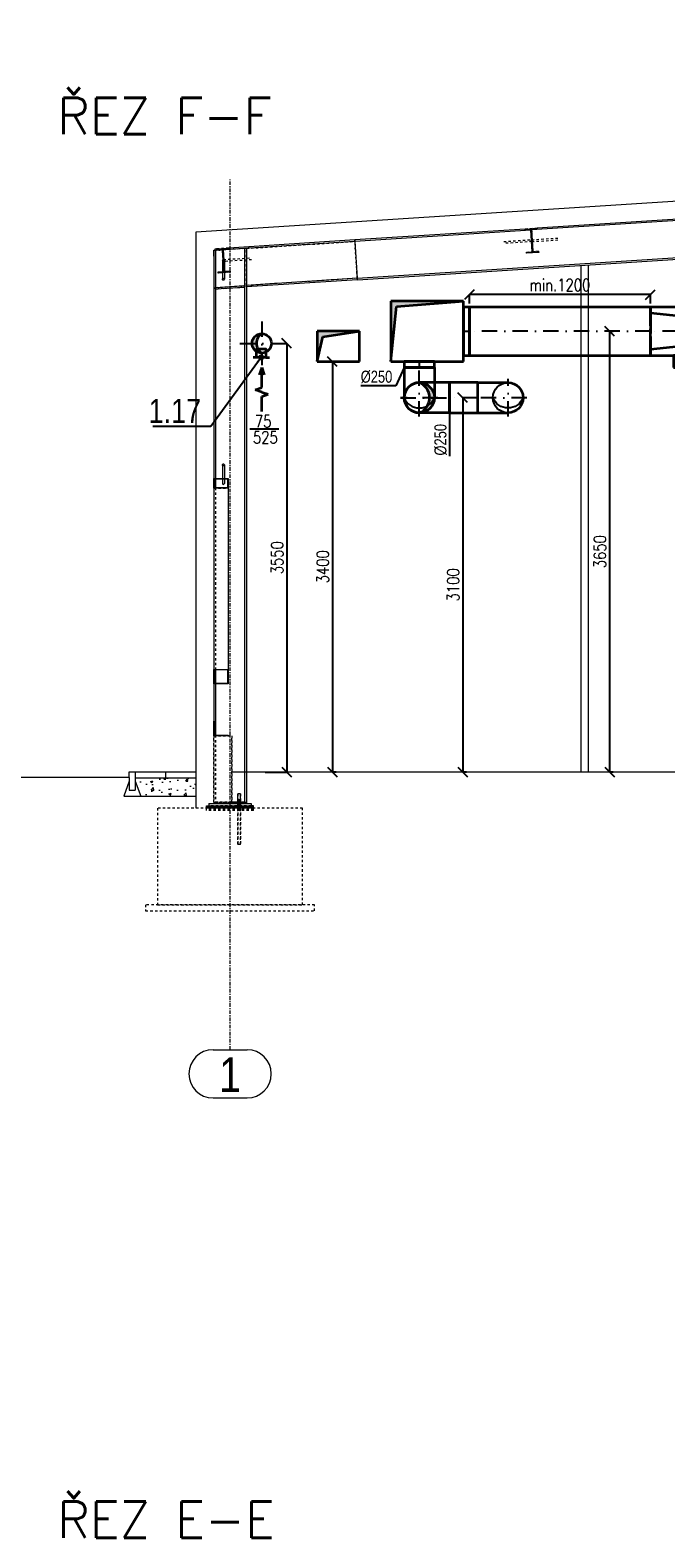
# Model space of a CAD drawing. Header units: millimetres. Extents: x 161070 to 520640, y 9197 to 248394.
# Tile 120 of 137: x 261336 to 266602, y 106993 to 119479. Entities that reach past the tile are written whole.
import ezdxf
from ezdxf.enums import TextEntityAlignment as Align

# ---------------------------------------------------------------- set-up
doc = ezdxf.new("R2010")
doc.units = ezdxf.units.MM
doc.header["$LTSCALE"] = 10
for name, pattern in [('DASHDOT', [25.4, 12.7, -6.35, 0, -6.35]), ('DASHED', [19.05, 12.7, -6.35]), ('DXK_LINE_DOT2', [3.9198, 1.9599, -1.9599]), ('DXK_LINE_DOT3', [5.9187, 2.979, -0.9799, 0.9799, -0.9799])]:
    doc.linetypes.add(name, pattern=pattern)
doc.layers.get('Defpoints').update_dxf_attribs({"color": 252})
for name, color, linetype, lineweight in [('VZT Odvod', 5, 'Continuous', 35), ('VZT Privod', 6, 'Continuous', 35), ('VZT-koty', 4, 'Continuous', 25)]:
    doc.layers.add(name, color=color, linetype=linetype, lineweight=lineweight)
for name, color, linetype in [('VZT Odvod-pozice_odkaz', 7, 'Continuous'), ('VZT Odvod-pozice_text', 7, 'Continuous'), ('Vzt_koty', 4, 'Continuous'), ('VZTPRIVOD', 1, 'Continuous')]:
    doc.layers.add(name, color=color, linetype=linetype)
doc.styles.add('AR-KOTY', font='simplex', dxfattribs={"width": 0.7})
doc.styles.add('Arial', font='arial.ttf')
doc.styles.add('Arial Narrow', font='ARIALN.TTF', dxfattribs={"height": 0.2})
doc.styles.add('Romans', font='romans.shx', dxfattribs={"width": 0.8})
doc.styles.add('SIMPLEX', font='simplex.shx', dxfattribs={"width": 0.8})
doc.styles.get("Standard").update_dxf_attribs({"font": 'ic-simplex.shx', "width": 0.8})
doc.dimstyles.new('CADKON', dxfattribs={"dimscale": 50, "dimtxt": 2.5, "dimasz": 2.5, "dimexe": 1.8, "dimexo": 5, "dimgap": 0.6, "dimtad": 1, "dimrnd": 1, "dimtxsty": 'Standard', "dimblk1": 'ARCHTICK', "dimblk2": 'ARCHTICK', "dimsah": 1, "dimcen": 2.5, "dimadec": 1, "dimazin": 2, "dimtfac": 1, "dimtdec": 4, "dimtix": 1, "dimtmove": 1, "dimatfit": 3, "dimldrblk": 'OPEN30', "dimfxl": 5, "dimtolj": 1, "dimarcsym": 0})
doc.dimstyles.new('Standa 50', dxfattribs={"dimtxt": 100, "dimasz": 80, "dimexe": 0, "dimexo": 30, "dimgap": 30, "dimtad": 1, "dimdec": 0, "dimrnd": 1, "dimdsep": 46, "dimtxsty": 'Romans', "dimblk": 'OBLIQUE', "dimcen": 0, "dimclrd": 256, "dimclre": 256, "dimclrt": 256, "dimadec": 0, "dimazin": 0, "dimtfac": 1, "dimtdec": 0, "dimtofl": 0, "dimtmove": 0, "dimatfit": 3, "dimldrblk": 'OBLIQUE', "dimfxl": 1, "dimtvp": 1.1, "dimtolj": 1, "dimlwd": -1, "dimlwe": -1, "dimarcsym": 0})

# ---------------------------------------------------------------- blocks, each defined once
blk = doc.blocks.new('*U2635', base_point=(350, 0))
at = {"linetype": 'ByBlock', "transparency": 33554661}
blk.add_hatch(color=0, dxfattribs=at).paths.add_polyline_path([(350, 250), (0, 250), (0, 0), (45, 205)])
at = {"color": 0, "linetype": 'ByBlock'}
for p, q in [((350, 250), (0, 250)), ((0, 250), (0, 0)), ((45, 205), (350, 250)), ((350, 0), (350, 250)), ((0, 0), (45, 205)), ((0, 0), (350, 0))]:
    blk.add_line(p, q, dxfattribs=at)
blk = doc.blocks.new('*U2636', base_point=(600, 0))
at = {"linetype": 'ByBlock', "transparency": 33554661}
blk.add_hatch(color=0, dxfattribs=at).paths.add_polyline_path([(600, 500), (0, 500), (0, 0), (45, 455)])
at = {"color": 0, "linetype": 'ByBlock'}
for p, q in [((600, 500), (0, 500)), ((0, 500), (0, 0)), ((45, 455), (600, 500)), ((600, 0), (600, 500)), ((0, 0), (45, 455)), ((0, 0), (600, 0))]:
    blk.add_line(p, q, dxfattribs=at)
blk = doc.blocks.new('_OBLIQUE')
at = {"color": 0, "linetype": 'ByBlock'}
blk.add_line((-0.5, -0.5), (0.5, 0.5), dxfattribs=at)
blk = doc.blocks.new('*D2642')
at = {"layer": 'Defpoints', "color": 0}
for p in [(263840, 116735), (263840, 113335), (263840, 113335)]:
    blk.add_point(p, dxfattribs=at)
at = {"layer": 'VZT-koty'}
for p, q in [((263870, 116735), (263840, 116735)), ((263840, 116735), (263840, 113335)), ((263870, 113335), (263840, 113335))]:
    blk.add_line(p, q, dxfattribs=at)
at = {"layer": 'VZT-koty', "xscale": 80, "yscale": 80, "zscale": 80}
for p, rotation in [((263840, 116735), 90), ((263840, 113335), 270)]:
    blk.add_blockref('_OBLIQUE', p, dxfattribs=dict(at, rotation=rotation))
at = {"layer": 'VZT-koty', "insert": (263760, 115035), "char_height": 100, "attachment_point": 5, "rotation": 90, "style": 'Romans'}
blk.add_mtext('\\A1;3400', dxfattribs=at)
blk = doc.blocks.new('*U2277', base_point=(100.000029, 76.999998))
at = {"color": 0, "linetype": 'ByBlock', "lineweight": -2}
for p, q in [((100.000029, 76.999998), (278.000029, 76.999998)), ((278.000029, 76.999998), (304.513255, 153.999998)), ((331.026481, 76.999998), (304.513255, 153.999998)), ((331.026481, 76.999998), (357.539708, -0.000002)), ((357.539708, -0.000002), (384.052934, 76.999998)), ((384.052934, 76.999998), (620.052934, 76.999998)), ((620.052934, 76.999998), (535.879199, 107.513298)), ((620.052934, 76.999998), (535.879199, 46.486697))]:
    blk.add_line(p, q, dxfattribs=at)
blk = doc.blocks.new('*U2643')
at = {"linetype": 'ByBlock', "lineweight": -2, "transparency": 33554661}
blk.add_hatch(color=0, dxfattribs=at).paths.add_polyline_path([(0, 80, 0.414214), (-80, 0, 0.414214), (0, -80, -0.554248)])
at = {"color": 2, "linetype": 'DASHDOT', "lineweight": 25}
for p, q in [((0, 180), (0, -180)), ((-180, 0), (180, 0))]:
    blk.add_line(p, q, dxfattribs=at)
at = {"color": 0, "linetype": 'ByBlock', "lineweight": -2}
blk.add_circle((0, 0), 80, dxfattribs=at)
blk.add_arc((50, 0), 94.3, 122.0054, 237.9946, dxfattribs=at)
blk = doc.blocks.new('*D2644')
at = {"layer": 'Defpoints', "color": 0}
for p in [(263393, 116885), (263254, 113335), (263462, 113335)]:
    blk.add_point(p, dxfattribs=at)
at = {"layer": 'VZT-koty'}
for p, q in [((263423, 116885), (263462, 116885)), ((263462, 116885), (263462, 113335)), ((263284, 113335), (263462, 113335))]:
    blk.add_line(p, q, dxfattribs=at)
at = {"layer": 'VZT-koty', "xscale": 80, "yscale": 80, "zscale": 80}
for p, rotation in [((263462, 116885), 90), ((263462, 113335), 270)]:
    blk.add_blockref('_OBLIQUE', p, dxfattribs=dict(at, rotation=rotation))
at = {"layer": 'VZT-koty', "insert": (263382, 115110), "char_height": 100, "attachment_point": 5, "rotation": 90, "style": 'Romans'}
blk.add_mtext('\\A1;3550', dxfattribs=at)
blk = doc.blocks.new('*U2645', base_point=(-125, 0))
at = {"lineweight": -2, "transparency": 33554661}
blk.add_hatch(color=0, dxfattribs=at).paths.add_polyline_path([(-125, 250, 0.414214), (0, 125, -0.677033), (0, 375, 0.414214)])
at = {"color": 2, "linetype": 'DASHDOT', "lineweight": 25}
for p, q in [((0, 405), (0, 0)), ((-155, 250), (155, 250))]:
    blk.add_line(p, q, dxfattribs=at)
at = {"color": 0, "lineweight": -2}
for p, q in [((-125, 0), (-125, 250)), ((125, 0), (125, 250)), ((-125, 0), (125, 0))]:
    blk.add_line(p, q, dxfattribs=at)
blk.add_circle((0, 250), 125, dxfattribs=at)
blk.add_arc((50, 250), 135, 111.8014, 248.1986, dxfattribs=at)
blk = doc.blocks.new('*U2646', base_point=(125, 0))
at = {"color": 2, "linetype": 'DASHDOT', "lineweight": 25}
for p, q in [((0, 405), (0, 0)), ((-155, 250), (155, 250))]:
    blk.add_line(p, q, dxfattribs=at)
at = {"color": 0, "linetype": 'ByBlock', "lineweight": -2}
for p, q in [((-125, 0), (-125, 250)), ((125, 0), (125, 250)), ((-125, 0), (125, 0))]:
    blk.add_line(p, q, dxfattribs=at)
blk.add_arc((0, 250), 125, 0, 180, dxfattribs=at)
at = {"color": 2, "lineweight": 25}
for centre, radius, start, end in [((50, 250), 135, 111.8014, 248.1986), ((0, 250), 125, 180, 0)]:
    blk.add_arc(centre, radius, start, end, dxfattribs=at)
blk = doc.blocks.new('*U2647', base_point=(50, 250))
at = {"color": 0, "linetype": 'ByBlock', "lineweight": -2}
for p, q in [((0, 250), (0, 0)), ((50, 250), (0, 250)), ((50, 0), (50, 250)), ((0, 0), (50, 0))]:
    blk.add_line(p, q, dxfattribs=at)
at = {"color": 2, "linetype": 'DASHDOT', "lineweight": 25}
blk.add_line((0, 125), (50, 125), dxfattribs=at)
blk = doc.blocks.new('*D2649')
at = {"layer": 'Defpoints', "color": 0}
for p in [(264920, 116435), (264920, 113335), (264920, 113335)]:
    blk.add_point(p, dxfattribs=at)
at = {"layer": 'VZT-koty'}
for p, q in [((264950, 116435), (264920, 116435)), ((264920, 116435), (264920, 113335)), ((264950, 113335), (264920, 113335))]:
    blk.add_line(p, q, dxfattribs=at)
at = {"layer": 'VZT-koty', "xscale": 80, "yscale": 80, "zscale": 80}
for p, rotation in [((264920, 116435), 90), ((264920, 113335), 270)]:
    blk.add_blockref('_OBLIQUE', p, dxfattribs=dict(at, rotation=rotation))
at = {"layer": 'VZT-koty', "insert": (264840, 114885), "char_height": 100, "attachment_point": 5, "rotation": 90, "style": 'Romans'}
blk.add_mtext('\\A1;3100', dxfattribs=at)
blk = doc.blocks.new('*U2650', base_point=(50, 400))
at = {"color": 0, "linetype": 'ByBlock', "lineweight": -2}
for p, q in [((0, 400), (0, 0)), ((50, 400), (0, 400)), ((50, 0), (50, 400)), ((0, 0), (50, 0))]:
    blk.add_line(p, q, dxfattribs=at)
at = {"color": 2, "linetype": 'DASHDOT', "lineweight": 25}
blk.add_line((0, 200), (50, 200), dxfattribs=at)
blk = doc.blocks.new('*U2668', base_point=(1500, 400))
at = {"color": 0, "linetype": 'ByBlock', "lineweight": -2}
for p, q in [((0, 400), (0, 244)), ((1500, 400), (0, 400)), ((1500, 0), (1500, 400)), ((0, 156), (0, 0)), ((0, 0), (1500, 0))]:
    blk.add_line(p, q, dxfattribs=at)
at = {"color": 2, "linetype": 'DASHED', "lineweight": -2, "ltscale": 0.5}
blk.add_line((0, 244), (0, 156), dxfattribs=at)
at = {"color": 2, "linetype": 'DASHDOT', "lineweight": 25}
blk.add_line((0, 200), (1500, 200), dxfattribs=at)
blk = doc.blocks.new('*D2670')
at = {"layer": 'Defpoints', "color": 0}
for p in [(266136, 116985), (266136, 113335), (266136, 113335)]:
    blk.add_point(p, dxfattribs=at)
at = {"layer": 'Vzt_koty'}
for p, q in [((266166, 116985), (266136, 116985)), ((266136, 116985), (266136, 113335)), ((266166, 113335), (266136, 113335))]:
    blk.add_line(p, q, dxfattribs=at)
at = {"layer": 'Vzt_koty', "xscale": 80, "yscale": 80, "zscale": 80}
for p, rotation in [((266136, 116985), 90), ((266136, 113335), 270)]:
    blk.add_blockref('_OBLIQUE', p, dxfattribs=dict(at, rotation=rotation))
at = {"layer": 'Vzt_koty', "lineweight": 15, "insert": (266056, 115160), "char_height": 100, "attachment_point": 5, "rotation": 90, "style": 'Romans'}
blk.add_mtext('\\A1;3650', dxfattribs=at)
blk = doc.blocks.new('*D3300')
at = {"layer": 'Defpoints', "color": 0}
for p in [(264974, 117289), (264974, 117185), (266474, 117185)]:
    blk.add_point(p, dxfattribs=at)
at = {"layer": 'VZT-koty'}
for p, q in [((264974, 117215), (264974, 117289)), ((266474, 117289), (264974, 117289)), ((266474, 117215), (266474, 117289))]:
    blk.add_line(p, q, dxfattribs=at)
at = {"layer": 'VZT-koty', "xscale": 80, "yscale": 80, "zscale": 80, "rotation": 180}
blk.add_blockref('_OBLIQUE', (264974, 117289), dxfattribs=at)
at = {"layer": 'VZT-koty', "xscale": 80, "yscale": 80, "zscale": 80}
blk.add_blockref('_OBLIQUE', (266474, 117289), dxfattribs=at)
at = {"layer": 'VZT-koty', "insert": (265724, 117369), "char_height": 100, "attachment_point": 5, "style": 'Romans'}
blk.add_mtext('\\A1;min.1200', dxfattribs=at)
blk = doc.blocks.new('*U2648', base_point=(0, 125))
at = {"color": 0, "linetype": 'ByBlock', "lineweight": -2}
for p, q in [((0, 250), (0, 0)), ((235, 250), (0, 250)), ((235, 0), (235, 250)), ((0, 0), (235, 0))]:
    blk.add_line(p, q, dxfattribs=at)
at = {"color": 2, "linetype": 'DASHDOT', "lineweight": 25}
blk.add_line((0, 125), (235, 125), dxfattribs=at)
blk = doc.blocks.new('*U2667', base_point=(0, 240))
at = {"color": 0, "linetype": 'ByBlock', "lineweight": -2}
for p, q in [((-200, 480), (-200, 0)), ((200, 480), (-200, 480)), ((-100, 480), (-150, 0)), ((100, 480), (150, 0)), ((200, 0), (200, 480)), ((300, 290), (200, 290)), ((200, 290), (200, 190)), ((300, 190), (300, 290)), ((200, 190), (300, 190)), ((-200, 0), (-44, 0)), ((44, 0), (200, 0))]:
    blk.add_line(p, q, dxfattribs=at)
at = {"color": 2, "linetype": 'DASHDOT', "lineweight": 25}
blk.add_line((0, 480), (0, 0), dxfattribs=at)
at = {"color": 2, "linetype": 'DASHED', "lineweight": -2, "ltscale": 0.5}
blk.add_line((-44, 0), (44, 0), dxfattribs=at)
blk = doc.blocks.new('*U2481')
at = {"color": 0, "linetype": 'ByBlock', "lineweight": -2}
for points in [[(0, 75), (0, 105)], [(0, 0), (0, 75), (72, 75), (72, 0), (0, 0)], [(0, 0), (0, -30)]]:
    blk.add_lwpolyline(points, dxfattribs=at)
blk = doc.blocks.new('_ArchTick')
at = {"color": 0, "const_width": 0.15}
blk.add_lwpolyline([(-0.5, -0.5), (0.5, 0.5)], dxfattribs=at)

msp = doc.modelspace()

# ---------------------------------------------------------------- hatches: boundary and pattern name
at = {"lineweight": 15, "transparency": 33554687}
h = msp.add_hatch(dxfattribs=at)
h.set_pattern_fill('AR-CONC', color=252)
h.set_pattern_definition([(50, (339444.59, 125336.57), (182.18467, -15.93909), [19.05, -209.55]), (355, (339444.6, 125336.57), (-35.2434, 191.05685), [15.24, -167.6406]), (100.45144, (339459.77, 125335.24), (146.94125, 175.11775), [16.19, -178.09024]), (46.1842, (339444.6, 125387.37), (271.07904, -42.0423), [28.575, -314.325]), (96.63556, (339467.18, 125383.86), (237.4041, 247.4261), [24.285, -267.1356]), (351.18415, (339444.6, 125387.37), (237.4041, 247.4261), [22.86, -251.4597]), (21, (339469.99, 125374.67), (151.6144, -102.2652), [19.05, -209.55]), (326, (339470, 125374.67), (61.80203, 184.18797), [15.24, -167.64]), (71.45144, (339482.63, 125366.15), (213.4164, 81.92277), [16.19, -178.08994]), (37.5, (339444.59, 125336.57), (3.088603, 84.55504), [0, -165.608, 0, -170.18, 0, -168.275]), (7.5, (339444.59, 125336.57), (66.81966, 100.18057), [0, -97.028, 0, -161.798, 0, -64.135]), (327.5, (339387.95, 125336.57), (135.590595, -5.728744), [0, -63.5, 0, -198.12, 0, -262.89]), (317.5, (339362.55, 125336.57), (148.12918, 25.4265), [0, -82.55, 0, -131.572, 0, -186.69])])
h.paths.add_polyline_path([(262707.2, 113135.4), (262707.2, 113285.4), (262207.2, 113285.4), (262207.2, 113260.4), (262252.2, 113135.4)])

# ---------------------------------------------------------------- linework, layer by layer
at = {"color": 252, "lineweight": 15}
for p, q in [((273035.6, 118472.7), (262707.2, 117806.5)), ((262707.2, 117806.5), (262707.2, 113035.4)), ((265897.2, 117531.5), (265897.2, 113335.4)), ((265957.2, 117535.4), (265957.2, 113335.4)), ((262157.2, 113290.4), (251581.1, 113290.4)), ((262157.2, 113260.4), (262112.2, 113135.4)), ((262157.2, 113335.4), (262707.2, 113335.4)), ((262157.2, 113290.4), (262157.2, 113335.4)), ((262157.2, 113290.4), (262157.2, 113185.4)), ((262207.2, 113335.4), (262207.2, 113185.4)), ((262707.2, 113285.4), (262207.2, 113285.4)), ((262207.2, 113260.4), (262252.2, 113135.4)), ((262457.2, 113335.4), (262457.2, 113285.4)), ((263007, 113335.4), (274359.1, 113335.4)), ((262112.2, 113135.4), (262252.2, 113135.4)), ((262157.2, 113185.4), (262207.2, 113185.4)), ((262252.2, 113135.4), (262707.2, 113135.4))]:
    msp.add_line(p, q, dxfattribs=at)
at = {"color": 252, "linetype": 'DXK_LINE_DOT3', "lineweight": 15}
msp.add_line((262992.2, 111035.4), (262992.2, 118242.2), dxfattribs=at)
at = {"color": 252, "linetype": 'Continuous', "lineweight": 15}
for p, q in [((271979.6, 117935.3), (264045.8, 117423.6)), ((264046.6, 117412.1), (271980.3, 117923.9)), ((267983.7, 117985.2), (265489.3, 117824.4)), ((267935.8, 117993.7), (265535.6, 117838.9)), ((265435.8, 117832.4), (264025.3, 117741.5)), ((265483.7, 117824), (264026.1, 117730)), ((265435.8, 117832.4), (265535.6, 117838.9)), ((265436.4, 117823.9), (265435.8, 117832.4)), ((265483.5, 117827), (265436.4, 117823.9)), ((265495.3, 117644.4), (265483.5, 117827)), ((265536.2, 117830.4), (265489.1, 117827.3)), ((265489.1, 117827.3), (265500.9, 117644.7)), ((265535.6, 117838.9), (265536.2, 117830.4)), ((262857.2, 117657.6), (262906.8, 117660.8)), ((262857.2, 117607.6), (262857.2, 117657.6)), ((262907, 117657.8), (262860.2, 117654.8)), ((262870.2, 117654.9), (262860.2, 117654.3)), ((262860.2, 117607.6), (262860.2, 117654.8)), ((262880.8, 117667.6), (262865.2, 117666.6)), ((262865.2, 117666.6), (262865.7, 117658.1)), ((262866, 117654.6), (262865.9, 117655.1)), ((262928.7, 117658.7), (262866, 117654.6)), ((262870.2, 117654.9), (262870.2, 115765.4)), ((262880.8, 117667.6), (262980.6, 117674.1)), ((262881.4, 117659.1), (262880.8, 117667.6)), ((262928.5, 117662.2), (262881.4, 117659.1)), ((262906.8, 117660.8), (262907, 117657.8)), ((262940.3, 117479.6), (262928.5, 117662.2)), ((262981.2, 117665.6), (262934.1, 117662.6)), ((262934.1, 117662.6), (262945.9, 117479.9)), ((264026.1, 117729.5), (262934.3, 117659.1)), ((264025.3, 117741.5), (262980.6, 117674.1)), ((262980.6, 117674.1), (262981.2, 117665.6)), ((263127.2, 117671.5), (263114.2, 117670.7)), ((263114.2, 113075.4), (263114.2, 117670.7)), ((263127.2, 117671.5), (263127.2, 113075.4)), ((263147.9, 117672.8), (263147.2, 117684.8)), ((264025.3, 117741.5), (264026.1, 117730)), ((264026.1, 117729.5), (264025.3, 117741.5)), ((264026.1, 117729.5), (264045.8, 117424.1)), ((265448.2, 117641.3), (265495.3, 117644.4)), ((265448.8, 117632.8), (265448.2, 117641.3)), ((265548.6, 117639.3), (265448.8, 117632.8)), ((265548, 117647.8), (265500.9, 117644.7)), ((265548.6, 117639.3), (265548, 117647.8)), ((262857.2, 117607.6), (262857.2, 115765.4)), ((262860.2, 117607.6), (262857.2, 117607.6)), ((262929.2, 117568.6), (262929.2, 117478.9)), ((262945.2, 117568.6), (262945.2, 117490.8)), ((262893.2, 117476.5), (262940.3, 117479.6)), ((262893.8, 117468), (262893.2, 117476.5)), ((262993.6, 117474.5), (262893.8, 117468)), ((262929.2, 117470.3), (262929.2, 117416.1)), ((262929.2, 117416.1), (262930.3, 117420.3)), ((262930.3, 117411.9), (262929.2, 117416.1)), ((262930.3, 117420.3), (262933.2, 117423.3)), ((262933.2, 117408.8), (262930.3, 117411.9)), ((262933.2, 117423.3), (262937.2, 117424.5)), ((262937.2, 117407.7), (262933.2, 117408.8)), ((262937.2, 117424.5), (262941.2, 117423.3)), ((262941.2, 117408.8), (262937.2, 117407.7)), ((262941.2, 117423.3), (262944.1, 117420.3)), ((262944.1, 117411.9), (262941.2, 117408.8)), ((262944.1, 117420.3), (262945.2, 117416.1)), ((262945.2, 117416.1), (262944.1, 117411.9)), ((262945.2, 117471.4), (262945.2, 117416.1)), ((262993, 117483), (262945.9, 117479.9)), ((262993.6, 117474.5), (262993, 117483)), ((264045.8, 117424.1), (263127.2, 117364.9)), ((264046.6, 117412.1), (263128, 117352.9)), ((264046.6, 117412.1), (264045.8, 117424.1)), ((264045.8, 117423.6), (264046.6, 117412.1)), ((262871.5, 117348.3), (263112.1, 117363.9)), ((262872.3, 117336.3), (262871.5, 117348.3)), ((262872.3, 117336.3), (263112.9, 117351.9)), ((263112.9, 117351.9), (263112.1, 117363.9)), ((263128, 117352.9), (263127.2, 117364.9)), ((263168.4, 117355.5), (263167.6, 117367.5)), ((262929.2, 115879.1), (262930.3, 115883.3)), ((262929.2, 115879.1), (262929.2, 115765.4)), ((262930.3, 115874.9), (262929.2, 115879.1)), ((262930.3, 115883.3), (262933.2, 115886.4)), ((262933.2, 115886.4), (262937.2, 115887.5)), ((262937.2, 115887.5), (262941.2, 115886.4)), ((262941.2, 115886.4), (262944.1, 115883.3)), ((262944.1, 115883.3), (262945.2, 115879.1)), ((262945.2, 115879.1), (262944.1, 115874.9)), ((262945.2, 115879.1), (262945.2, 115765.4)), ((262857.2, 115765.4), (262977.2, 115765.4)), ((262857.2, 115685.4), (262857.2, 115765.4)), ((262972.2, 115760.4), (262862.2, 115760.4)), ((262862.2, 115760.4), (262862.2, 115690.4)), ((262870.2, 115760.4), (262870.2, 115690.4)), ((262929.2, 115760.4), (262929.2, 115726.7)), ((262933.2, 115871.9), (262930.3, 115874.9)), ((262937.2, 115870.7), (262933.2, 115871.9)), ((262941.2, 115871.9), (262937.2, 115870.7)), ((262944.1, 115874.9), (262941.2, 115871.9)), ((262945.2, 115760.4), (262945.2, 115726.7)), ((262972.2, 115690.4), (262972.2, 115760.4)), ((262977.2, 115765.4), (262977.2, 115685.4)), ((262977.2, 115685.4), (262857.2, 115685.4)), ((262857.2, 115685.4), (262857.2, 114185.4)), ((262862.2, 115690.4), (262972.2, 115690.4)), ((262977.2, 115685.4), (262977.2, 114185.4)), ((262857.2, 114185.4), (262977.2, 114185.4)), ((262857.2, 114065.4), (262857.2, 114185.4)), ((262972.2, 114180.4), (262862.2, 114180.4)), ((262862.2, 114180.4), (262862.2, 114070.4)), ((262870.2, 114180.4), (262870.2, 114070.4)), ((262972.2, 114070.4), (262972.2, 114180.4)), ((262977.2, 114185.4), (262977.2, 114065.4)), ((262857.2, 114065.4), (262857.2, 113755.4)), ((262977.2, 114065.4), (262857.2, 114065.4)), ((262862.2, 114070.4), (262972.2, 114070.4)), ((262870.2, 114065.4), (262870.2, 113639.4)), ((262857.2, 113755.4), (262861.2, 113755.4)), ((262857.2, 113635.4), (262857.2, 113755.4)), ((262977.2, 113635.4), (262857.2, 113635.4)), ((262861.2, 113755.4), (262861.2, 113639.4)), ((262861.2, 113639.4), (262977.2, 113639.4)), ((262977.2, 113639.4), (262977.2, 113635.4)), ((263079.2, 113155.4), (263055.2, 113155.4)), ((263055.2, 113087.4), (263055.2, 113155.4)), ((263079.2, 113087.4), (263079.2, 113155.4)), ((262797.2, 113055.4), (262817.2, 113055.4)), ((262797.2, 113045.4), (262797.2, 113055.4)), ((262797.2, 113045.4), (263055.2, 113045.4)), ((262797.2, 113045.4), (263055.2, 113045.4)), ((262797.2, 113037.4), (262797.2, 113045.4)), ((262797.2, 113037.4), (263055.2, 113037.4)), ((262797.2, 113035.4), (262797.2, 113037.4)), ((262797.2, 113037.4), (263055.2, 113037.4)), ((262817.2, 113075.4), (262817.2, 113055.4)), ((262817.2, 113075.4), (263167.2, 113075.4)), ((262817.2, 113055.4), (263167.2, 113055.4)), ((262857.2, 113085.4), (262857.2, 113075.4)), ((262870.2, 113085.4), (262870.2, 113075.4)), ((263007.2, 113087.4), (263107.2, 113087.4)), ((263007.2, 113075.4), (263007.2, 113085.4)), ((263055.2, 113035.4), (263055.2, 113055.4)), ((263057.2, 113075.4), (263057.2, 113087.4)), ((263079.2, 113035.4), (263079.2, 113055.4)), ((263187.2, 113045.4), (263079.2, 113045.4)), ((263187.2, 113045.4), (263079.2, 113045.4)), ((263187.2, 113037.4), (263079.2, 113037.4)), ((263187.2, 113037.4), (263079.2, 113037.4)), ((263107.2, 113087.4), (263107.2, 113075.4)), ((263167.2, 113075.4), (263167.2, 113055.4)), ((263187.2, 113055.4), (263167.2, 113055.4)), ((263187.2, 113045.4), (263187.2, 113055.4)), ((263187.2, 113037.4), (263187.2, 113045.4)), ((263187.2, 113035.4), (263187.2, 113037.4)), ((262851, 111035.4), (263133.4, 111035.4)), ((262851, 110635.4), (263133.4, 110635.4))]:
    msp.add_line(p, q, dxfattribs=at)
at = {"color": 252, "linetype": 'DXK_LINE_DOT2', "lineweight": 15}
for p, q in [((265535.6, 117838.9), (265435.8, 117832.4)), ((265435.8, 117832.4), (265535.6, 117838.9)), ((265436.4, 117823.9), (265435.8, 117832.4)), ((265483.5, 117827), (265436.4, 117823.9)), ((265495.3, 117644.4), (265483.5, 117827)), ((265489.3, 117824.4), (265483.7, 117824)), ((265536.2, 117830.4), (265489.1, 117827.3)), ((265489.1, 117827.3), (265500.9, 117644.7)), ((265492.1, 117743.9), (265719.5, 117758.5)), ((265535.6, 117838.9), (265536.2, 117830.4)), ((262857.2, 117657.6), (262906.8, 117660.8)), ((262857.2, 117607.6), (262857.2, 117657.6)), ((262860.2, 117654.3), (262857.2, 117654.1)), ((262857.2, 117654.1), (262857.2, 117607.6)), ((262860.2, 117654.8), (262907, 117657.8)), ((262860.2, 117607.6), (262860.2, 117654.8)), ((262865.7, 117658.1), (262865.9, 117655.1)), ((263114.2, 117670.7), (262870.2, 117654.9)), ((262980.6, 117674.1), (262880.8, 117667.6)), ((262880.8, 117667.6), (262980.6, 117674.1)), ((262881.4, 117659.1), (262880.8, 117667.6)), ((262928.5, 117662.2), (262881.4, 117659.1)), ((262907, 117657.8), (262906.8, 117660.8)), ((262940.3, 117479.6), (262928.5, 117662.2)), ((262934.3, 117659.1), (262928.7, 117658.7)), ((262981.2, 117665.6), (262934.1, 117662.6)), ((262934.1, 117662.6), (262945.9, 117479.9)), ((262980.6, 117674.1), (262981.2, 117665.6)), ((263127.2, 117671.5), (264026.1, 117729.5)), ((263127.2, 117364.9), (263127.2, 117671.5)), ((264045.8, 117423.6), (264026.1, 117730)), ((265259.9, 117728.9), (265492.1, 117743.9)), ((265492.3, 117727.9), (265259.9, 117712.9)), ((265448.2, 117641.3), (265495.3, 117644.4)), ((265448.8, 117632.8), (265448.2, 117641.3)), ((265548.6, 117639.3), (265448.8, 117632.8)), ((265484.9, 117735.9), (265485.9, 117739.9)), ((265484.9, 117735.9), (265485.9, 117739.9)), ((265486, 117731.9), (265484.9, 117735.9)), ((265485.9, 117731.9), (265484.9, 117735.9)), ((265485.9, 117739.9), (265488.5, 117742.8)), ((265485.9, 117739.9), (265488.5, 117742.8)), ((265488.6, 117728.9), (265485.9, 117731.9)), ((265488.7, 117728.9), (265486, 117731.9)), ((265488.5, 117742.8), (265492.1, 117743.9)), ((265488.5, 117742.8), (265492.1, 117743.9)), ((265492.3, 117727.9), (265488.6, 117728.9)), ((265492.3, 117727.9), (265488.7, 117728.9)), ((265492.1, 117743.9), (265495.8, 117742.8)), ((265492.1, 117743.9), (265495.8, 117742.8)), ((265492.3, 117727.9), (265719.5, 117742.5)), ((265495.9, 117728.9), (265492.3, 117727.9)), ((265495.9, 117728.9), (265492.3, 117727.9)), ((265495.8, 117742.8), (265498.4, 117739.9)), ((265495.8, 117742.8), (265498.5, 117739.9)), ((265498.5, 117731.9), (265495.9, 117728.9)), ((265498.6, 117731.9), (265495.9, 117728.9)), ((265498.4, 117739.9), (265499.5, 117735.9)), ((265498.5, 117739.9), (265499.5, 117735.9)), ((265499.5, 117735.9), (265498.5, 117731.9)), ((265499.5, 117735.9), (265498.6, 117731.9)), ((265500.9, 117644.7), (265548, 117647.8)), ((265548, 117647.8), (265548.6, 117639.3)), ((262860.2, 117607.6), (262857.2, 117607.6)), ((262930.3, 117573.6), (262929.2, 117569.8)), ((262929.2, 117569.8), (262929.2, 117568.6)), ((262929.9, 117571.1), (262930.9, 117575.1)), ((262931, 117567.1), (262929.9, 117571.1)), ((262933.2, 117576.4), (262930.3, 117573.6)), ((262930.9, 117575.1), (262933.5, 117578)), ((262933.7, 117564.1), (262931, 117567.1)), ((262937.2, 117577.4), (262933.2, 117576.4)), ((262933.5, 117578), (262937.1, 117579.1)), ((262937.3, 117563.1), (262933.7, 117564.1)), ((262937.1, 117579.1), (263169.5, 117594)), ((262937.1, 117579.1), (262940.8, 117578)), ((262941.2, 117576.4), (262937.2, 117577.4)), ((263169.5, 117578), (262937.3, 117563.1)), ((262940.9, 117564.1), (262937.3, 117563.1)), ((262940.8, 117578), (262943.4, 117575.1)), ((262943.5, 117567.1), (262940.9, 117564.1)), ((262944.1, 117573.6), (262941.2, 117576.4)), ((262943.4, 117575.1), (262944.5, 117571.1)), ((262944.5, 117571.1), (262943.5, 117567.1)), ((262945.2, 117569.8), (262944.1, 117573.6)), ((262945.2, 117569.8), (262945.2, 117568.6)), ((262893.2, 117476.5), (262940.3, 117479.6)), ((262893.8, 117468), (262893.2, 117476.5)), ((262993.6, 117474.5), (262893.8, 117468)), ((262929.2, 117478.9), (262929.2, 117470.3)), ((262945.2, 117490.8), (262945.2, 117471.4)), ((262945.9, 117479.9), (262993, 117483)), ((262993, 117483), (262993.6, 117474.5)), ((264045.8, 117424.1), (263127.2, 117364.9)), ((262871.5, 117348.3), (263112.1, 117363.9)), ((262872.3, 117336.3), (262871.5, 117348.3)), ((262872.3, 117336.3), (262897.9, 117338)), ((262897.9, 117338), (262897.1, 117350)), ((262897.9, 117338), (263112.9, 117351.9)), ((263087.3, 117350.2), (263086.5, 117362.2)), ((263112.9, 117351.9), (263112.1, 117363.9)), ((262857.2, 115765.4), (262857.2, 114065.4)), ((262857.2, 115685.4), (262857.2, 115765.4)), ((262857.2, 115765.4), (262977.2, 115765.4)), ((262862.2, 115760.4), (262862.2, 115690.4)), ((262972.2, 115760.4), (262862.2, 115760.4)), ((262870.2, 115765.4), (262870.2, 115760.4)), ((262929.2, 115765.4), (262929.2, 115760.4)), ((262945.2, 115765.4), (262945.2, 115760.4)), ((262972.2, 115690.4), (262972.2, 115760.4)), ((262977.2, 115765.4), (262977.2, 115685.4)), ((262977.2, 115685.4), (262857.2, 115685.4)), ((262857.2, 115685.4), (262977.2, 115685.4)), ((262857.2, 115685.4), (262857.2, 114185.4)), ((262857.2, 115685.4), (262977.2, 115685.4)), ((262862.2, 115690.4), (262972.2, 115690.4)), ((262870.2, 115690.4), (262870.2, 114180.4)), ((262929.2, 115726.7), (262929.2, 115725.4)), ((262929.2, 115725.4), (262930.3, 115721.6)), ((262930.3, 115721.6), (262933.2, 115718.8)), ((262933.2, 115718.8), (262937.2, 115717.8)), ((262937.2, 115717.8), (262941.2, 115718.8)), ((262941.2, 115718.8), (262944.1, 115721.6)), ((262944.1, 115721.6), (262945.2, 115725.4)), ((262945.2, 115726.7), (262945.2, 115725.4)), ((262977.2, 115685.4), (262977.2, 114185.4)), ((262857.2, 114065.4), (262857.2, 114185.4)), ((262857.2, 114185.4), (262977.2, 114185.4)), ((262857.2, 114185.4), (262977.2, 114185.4)), ((262857.2, 114185.4), (262977.2, 114185.4)), ((262862.2, 114180.4), (262862.2, 114070.4)), ((262972.2, 114180.4), (262862.2, 114180.4)), ((262972.2, 114070.4), (262972.2, 114180.4)), ((262977.2, 114185.4), (262977.2, 114065.4)), ((262977.2, 114065.4), (262857.2, 114065.4)), ((262862.2, 114070.4), (262972.2, 114070.4)), ((262870.2, 114070.4), (262870.2, 114065.4)), ((262857.2, 113755.4), (262857.2, 113085.4)), ((262857.2, 113755.4), (262857.2, 113635.4)), ((262857.2, 113755.4), (262861.2, 113755.4)), ((262857.2, 113085.4), (262857.2, 113635.4)), ((262857.2, 113635.4), (263007.2, 113635.4)), ((262857.2, 113085.4), (262857.2, 113635.4)), ((262857.2, 113635.4), (263007.2, 113635.4)), ((262857.2, 113635.4), (262977.2, 113635.4)), ((262861.2, 113755.4), (262861.2, 113639.4)), ((262861.2, 113639.4), (262977.2, 113639.4)), ((262870.2, 113639.4), (262870.2, 113085.4)), ((262977.2, 113635.4), (262977.2, 113639.4)), ((263007.2, 113085.4), (263007.2, 113635.4)), ((263007.2, 113635.4), (263007.2, 113085.4)), ((263079.2, 113155.4), (263055.2, 113155.4)), ((263055.2, 113155.4), (263055.2, 112735.4)), ((263079.2, 113155.4), (263079.2, 112735.4)), ((262392.2, 113035.4), (262392.2, 112235.4)), ((263592.2, 113035.4), (262392.2, 113035.4)), ((262797.2, 113032.4), (262797.2, 113035.4)), ((263187.2, 113032.4), (262797.2, 113032.4)), ((263187.2, 113032.4), (262797.2, 113032.4)), ((262797.2, 113027.4), (262797.2, 113032.4)), ((263187.2, 113027.4), (262797.2, 113027.4)), ((263187.2, 113027.4), (262797.2, 113027.4)), ((262797.2, 113024.4), (262797.2, 113027.4)), ((263187.2, 113024.4), (262797.2, 113024.4)), ((263187.2, 113024.4), (262797.2, 113024.4)), ((262797.2, 113021.4), (262797.2, 113024.4)), ((263187.2, 113021.4), (262797.2, 113021.4)), ((263187.2, 113021.4), (262797.2, 113021.4)), ((262797.2, 113019.4), (262797.2, 113021.4)), ((263187.2, 113019.4), (262797.2, 113019.4)), ((263187.2, 113019.4), (262797.2, 113019.4)), ((262797.2, 113017.4), (262797.2, 113019.4)), ((263187.2, 113017.4), (262797.2, 113017.4)), ((263187.2, 113017.4), (262797.2, 113017.4)), ((262797.2, 113016.4), (262797.2, 113017.4)), ((263187.2, 113016.4), (262797.2, 113016.4)), ((263187.2, 113016.4), (262797.2, 113016.4)), ((262797.2, 113015.4), (262797.2, 113016.4)), ((263187.2, 113015.4), (262797.2, 113015.4)), ((263167.2, 113055.4), (262817.2, 113055.4)), ((262857.2, 113085.4), (263007.2, 113085.4)), ((263007.2, 113085.4), (262857.2, 113085.4)), ((263127.2, 113075.4), (262857.2, 113075.4)), ((263007.2, 113085.4), (263007.2, 113087.4)), ((263107.2, 113075.4), (263007.2, 113075.4)), ((263017.2, 113087.4), (263117.2, 113087.4)), ((263017.2, 113075.4), (263017.2, 113087.4)), ((263117.2, 113075.4), (263017.2, 113075.4)), ((263055.2, 113055.4), (263055.2, 113087.4)), ((263079.2, 113045.4), (263055.2, 113045.4)), ((263079.2, 113045.4), (263055.2, 113045.4)), ((263079.2, 113037.4), (263055.2, 113037.4)), ((263079.2, 113037.4), (263055.2, 113037.4)), ((263055.2, 112735.4), (263055.2, 113035.4)), ((263067.2, 113051.4), (263067.2, 113111.4)), ((263067.2, 113051.4), (263067.2, 113111.4)), ((263067.2, 113075.4), (263067.2, 113087.4)), ((263067.2, 113055.4), (263067.2, 113075.4)), ((263067.2, 113055.4), (263067.2, 113075.4)), ((263079.2, 113055.4), (263079.2, 113087.4)), ((263079.2, 112735.4), (263079.2, 113035.4)), ((263117.2, 113087.4), (263117.2, 113075.4)), ((263187.2, 113032.4), (263187.2, 113035.4)), ((263187.2, 113027.4), (263187.2, 113032.4)), ((263187.2, 113024.4), (263187.2, 113027.4)), ((263187.2, 113021.4), (263187.2, 113024.4)), ((263187.2, 113019.4), (263187.2, 113021.4)), ((263187.2, 113017.4), (263187.2, 113019.4)), ((263187.2, 113016.4), (263187.2, 113017.4)), ((263187.2, 113015.4), (263187.2, 113016.4)), ((263592.2, 112235.4), (263592.2, 113035.4)), ((263079.2, 112735.4), (263055.2, 112735.4)), ((263079.2, 112735.4), (263055.2, 112735.4)), ((262292.2, 112235.4), (262292.2, 112185.4)), ((263692.2, 112235.4), (262292.2, 112235.4)), ((262292.2, 112185.4), (263692.2, 112185.4)), ((262392.2, 112235.4), (263592.2, 112235.4)), ((263692.2, 112185.4), (263692.2, 112235.4))]:
    msp.add_line(p, q, dxfattribs=at)
at = {"color": 252, "linetype": 'Continuous', "lineweight": 15}
for centre, start, end in [((262851, 110835.4), 90, 270), ((263133.4, 110835.4), 270, 90)]:
    msp.add_arc(centre, 200, start, end, dxfattribs=at)
at = {"layer": 'VZT-koty'}
for p, q in [((264434.3, 116685.4), (264364.3, 116534.4)), ((264364.3, 116534.4), (264074.3, 116534.4)), ((264809.3, 116310.4), (264809.3, 115951.6)), ((263395.9, 116174.5), (263155.1, 116174.5))]:
    msp.add_line(p, q, dxfattribs=at)

# ---------------------------------------------------------------- block references
at = {"layer": 'VZT Odvod'}
for name, p, rotation in [('*U2643', (263254.3, 116885.4), 360), ('*U2635', (264064.3, 116735.4), 360), ('*U2481', (263287.3, 116769.4), 89.99999999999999)]:
    msp.add_blockref(name, p, dxfattribs=dict(at, rotation=rotation))
at = {"layer": 'VZT Odvod', "xscale": -0.7, "yscale": 0.7, "zscale": 0.7, "rotation": 270}
msp.add_blockref('*U2277', (263254.4, 116320.5), dxfattribs=at)
at = {"layer": 'VZT Privod'}
for name, p, rotation in [('*U2636', (264924.3, 116735.4), 360), ('*U2650', (264974.3, 117185.4), 360), ('*U2668', (264974.3, 116785.4), 180), ('*U2667', (266714.3, 116985.4), 270), ('*U2645', (264684.3, 116685.4), 180), ('*U2647', (264684.3, 116685.4), 270), ('*U2646', (264809.3, 116560.4), 89.99999999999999), ('*U2648', (265044.3, 116435.4), 180)]:
    msp.add_blockref(name, p, dxfattribs=dict(at, rotation=rotation))
at = {"layer": 'VZT Privod', "xscale": -1, "rotation": 270}
msp.add_blockref('*U2646', (265044.3, 116560.4), dxfattribs=at)

# ---------------------------------------------------------------- texts
at = {"color": 252, "linetype": 'Continuous', "lineweight": 15, "style": 'Arial Narrow'}
msp.add_text('1', height=286.3, dxfattribs=at).set_placement((262901, 110685.4))
at = {"layer": 'VZT Odvod-pozice_text', "color": 210, "insert": (262752.4, 116225.8), "char_height": 200, "attachment_point": 9, "style": 'Arial'}
msp.add_mtext('\\W0.8\\H200.0\\C210;1.17', dxfattribs=at)
at = {"layer": 'VZT-koty', "width": 0.8}
msp.add_text('%%c250', height=100, dxfattribs=at).set_placement((264074.3, 116559.4))
at = {"layer": 'VZT-koty', "style": 'AR-KOTY', "width": 0.8}
for s, p in [('75', (263334.4, 116189.5)), ('525', (263387.3, 116056.4))]:
    msp.add_text(s, height=100, dxfattribs=at).set_placement(p, align=Align.RIGHT)
at = {"layer": 'VZT-koty', "width": 0.8}
msp.add_text('%%c250', height=100, rotation=90, dxfattribs=at).set_placement((264784.3, 115956.1))
at = {"layer": 'VZTPRIVOD', "char_height": 300, "attachment_point": 7, "style": 'SIMPLEX'}
for s, insert in [('{\\W1;ŘEZ F-F}', (261561.5, 118619.2)), ('{\\W1;ŘEZ E-E}', (261561.5, 106992.5))]:
    msp.add_mtext(s, dxfattribs=dict(at, insert=insert))

# ---------------------------------------------------------------- dimensions: what is measured, and where the dimension line sits
at = {"layer": 'VZT-koty'}
dim = msp.add_linear_dim(base=(264974.3, 117289.1), p1=(266474.3, 117185.4), p2=(264974.3, 117185.4), text='min.1200', dimstyle='Standa 50', dxfattribs=at)
dim.commit()
dim.dimension.update_dxf_attribs({"geometry": '*D3300', "text_midpoint": (265724.3, 117369.1)})
for base, p1, p2, picture, middle in [((263461.5, 113335.4), (263392.8, 116885.4), (263254.3, 113335.4), '*D2644', (263381.5, 115110.4)), ((263840.3, 113335.4), (263840.3, 116735.4), (263840.3, 113335.4), '*D2642', (263760.3, 115035.4)), ((264920.3, 113335.4), (264920.3, 116435.4), (264920.3, 113335.4), '*D2649', (264840.3, 114885.4))]:
    dim = msp.add_linear_dim(base=base, p1=p1, p2=p2, angle=270, dimstyle='Standa 50', dxfattribs=at)
    dim.commit()
    dim.dimension.update_dxf_attribs({"geometry": picture, "text_midpoint": middle})
at = {"layer": 'Vzt_koty', "lineweight": 15}
dim = msp.add_linear_dim(base=(266136.2, 113335.4), p1=(266136.2, 116985.4), p2=(266136.2, 113335.4), angle=270, dimstyle='Standa 50', dxfattribs=at)
dim.commit()
dim.dimension.update_dxf_attribs({"geometry": '*D2670', "text_midpoint": (266056.2, 115160.4)})

# ---------------------------------------------------------------- leaders
at = {"layer": 'VZT Odvod-pozice_odkaz', "color": 102, "annotation_type": 0, "has_hookline": 1, "hookline_direction": 1, "text_width": 400}
msp.add_leader([(263249.8, 116769.4), (262832.4, 116195.8), (262782.4, 116195.8)], dimstyle='CADKON', override={"dimscale": 50, "dimasz": 1, "dimgap": 0.6, "dimldrblk": 'Dot'}, dxfattribs=at)

doc.saveas('drawing.dxf')
